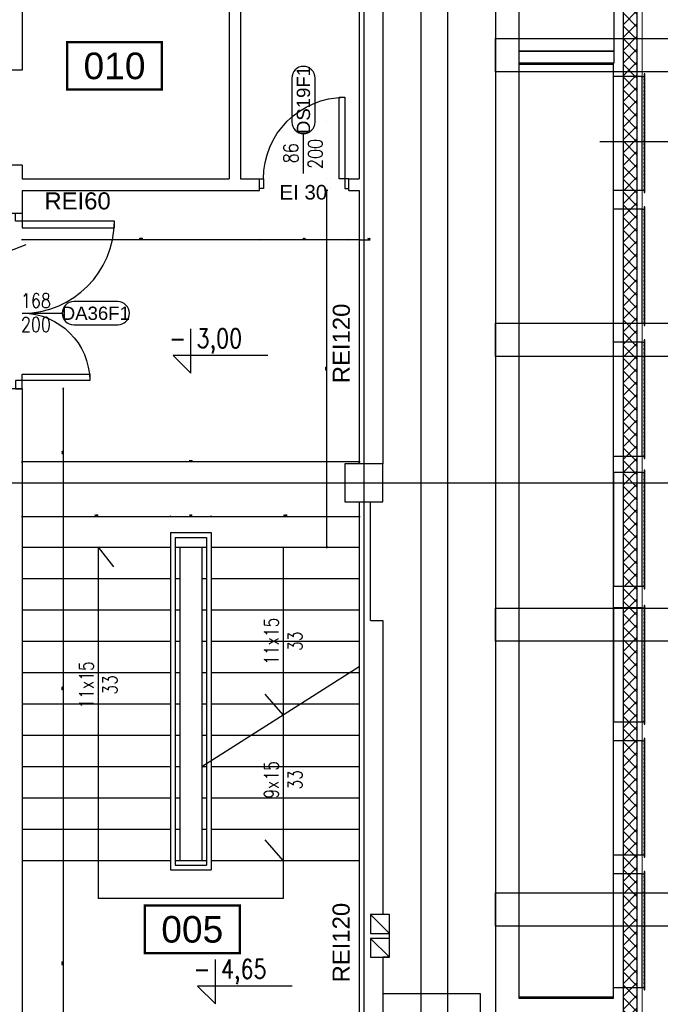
# Model space of a CAD drawing. Header units: centimetres. Extents: x -149939 to 48626, y -46000 to 152985.
# Tile 8 of 256: x -62768 to -56018, y 5505 to 15878. Entities that reach past the tile are written whole.
import ezdxf
from ezdxf.enums import TextEntityAlignment as Align

# ---------------------------------------------------------------- set-up
doc = ezdxf.new("R2010")
doc.units = ezdxf.units.CM
doc.header["$LTSCALE"] = 50
doc.header["$PDMODE"] = 35
doc.header["$PDSIZE"] = 0.1
for name, pattern in [('CADVENT_HIDDEN', [0.8, 0.25, -0.55]), ('Kondygnacja  -0_5$0$DOT2', [3.175, 0, -3.175]), ('Kondygnacja  -0_5$0$HIDDEN', [9.525, 6.35, -3.175]), ('Kondygnacja  -0_5$0$HIDDEN2', [4.7625, 3.175, -1.5875]), ('Osie rzutów$0$DASHDOT2', [12.7, 6.35, -3.175, 0, -3.175])]:
    doc.linetypes.add(name, pattern=pattern)
doc.layers.get('0').update_dxf_attribs({"color": 8})
doc.layers.get('DEFPOINTS').update_dxf_attribs({"color": 8})
for name, color, linetype in [('bgde-wywiewEXP', 5, 'Continuous'), ('bgde-wywiewHIDDEN', 7, 'Continuous'), ('Kondygnacja  -0_5$0$ARCH_GK', 8, 'Continuous'), ('Kondygnacja  -0_5$0$ARCH_INFO_ETYK_DRZWI', 8, 'Continuous'), ('Kondygnacja  -0_5$0$ARCH_INFO_KOTY_WYSOKOŚCIOWE_IST', 8, 'Continuous'), ('Kondygnacja  -0_5$0$ARCH_INFO_ODPORNOŚĆ OGNIOWA', 8, 'Continuous'), ('Kondygnacja  -0_5$0$ARCH_INFO_OPISY', 8, 'Continuous'), ('Kondygnacja  -0_5$0$ARCH_INFO_OPISY_PRZEGRODY', 8, 'Continuous'), ('Kondygnacja  -0_5$0$ARCH_INFO_SCHODY_IST', 8, 'Continuous'), ('Kondygnacja  -0_5$0$ARCH_KONSTR_POWYŻEJ RZUTU', 8, 'Kondygnacja  -0_5$0$HIDDEN'), ('Kondygnacja  -0_5$0$ARCH_KONSTR_POWYŻEJ RZUTU_IST', 8, 'Kondygnacja  -0_5$0$HIDDEN2'), ('Kondygnacja  -0_5$0$ARCH_MUROWANE_IST', 8, 'Continuous'), ('Kondygnacja  -0_5$0$ARCH_OKŁADZINA', 8, 'Continuous'), ('Kondygnacja  -0_5$0$ARCH_OTWORY_WENTYLACJA_IST', 8, 'Continuous'), ('Kondygnacja  -0_5$0$ARCH_SCHODY_IST', 8, 'Continuous'), ('Kondygnacja  -0_5$0$ARCH_WYBURZENIA', 8, 'Kondygnacja  -0_5$0$DOT2'), ('Kondygnacja  -0_5$0$ARCH_ŚLUSARKA_DRZWI', 8, 'Continuous'), ('Kondygnacja  -0_5$0$ARCH_ŻELBET_IST', 8, 'Continuous'), ('Osie rzutów$0$ARCH_INFO_OSIE_IST', 8, 'Osie rzutów$0$DASHDOT2'), ('Osie rzutów$0$ARCH_INFO_OSIE_OPISY_IST', 8, 'Continuous'), ('Pomieszczenia -05$0$ARCH_INFO_AREA_ETYKIETY_200', 8, 'Continuous')]:
    doc.layers.add(name, color=color, linetype=linetype)
doc.layers.add('Kondygnacja  -0_5$0$ARCH_INFO_WYMIARY', color=8, linetype='Continuous', lineweight=9)
doc.layers.add('Kondygnacja  -0_5$0$ARCH_WIDOK', color=8, linetype='Continuous', lineweight=13)
doc.styles.add('Kondygnacja  -0_5$0$Arial', font='ARIAL.TTF')
doc.styles.add('Kondygnacja  -0_5$0$Romans', font='Romans.shx', dxfattribs={"width": 0.7})
doc.styles.add('Kondygnacja  -0_5$0$ROMANS-50-CM', font='romans.shx', dxfattribs={"width": 0.8, "height": 10})
doc.styles.add('Kondygnacja  -0_5$0$Standard', font='txt')
doc.styles.add('Pomieszczenia -05$0$Arial', font='ARIAL.TTF')
doc.dimstyles.new('Kondygnacja  -0_5$0$ISO-25', dxfattribs={"dimtxt": 2.5, "dimasz": 2.5, "dimexe": 1.25, "dimexo": 0.625, "dimtad": 1, "dimtxsty": 'Kondygnacja  -0_5$0$Standard', "dimcen": 2.5, "dimadec": 0, "dimazin": 0, "dimtfac": 1, "dimtmove": 0, "dimatfit": 3, "dimfxl": 1, "dimarcsym": 0})
doc.dimstyles.new('Kondygnacja  -0_5$0$Wymiary 1-100', dxfattribs={"dimtxt": 12, "dimasz": 10, "dimexe": 5, "dimexo": 0, "dimgap": 4, "dimtad": 1, "dimrnd": 0.5, "dimzin": 12, "dimdsep": 46, "dimtxsty": 'Kondygnacja  -0_5$0$Romans', "dimblk": 'Kondygnacja  -0_5$0$_Oblique', "dimcen": 10, "dimdle": 10, "dimclrt": 55, "dimazin": 0, "dimtfac": 1, "dimtmove": 1, "dimatfit": 3, "dimfxl": 8, "dimfxlon": 1, "dimtolj": 1, "dimtzin": 0, "dimarcsym": 0})

# ---------------------------------------------------------------- blocks, each defined once
blk = doc.blocks.new('Osie rzutów')
at = {"layer": 'Osie rzutów$0$ARCH_INFO_OSIE_IST', "ltscale": 10}
for p, q in [((6200, 12510), (6200, 4800)), ((6200, 12510), (6200, 4571.18)), ((6260, 12510), (6260, 4623.26)), ((4436.04, 5600), (15156.54, 5600))]:
    blk.add_line(p, q, dxfattribs=at)
blk = doc.blocks.new('Kondygnacja  -0_5$0$T-drzwi_prawe-200')
at = {"layer": 'Kondygnacja  -0_5$0$ARCH_INFO_ETYK_DRZWI'}
blk.add_line((0, 0), (60, 0), dxfattribs=at)
blk.add_lwpolyline([(143.7, 17.5), (77.5, 17.5, 1), (77.5, -17.5), (143.7, -17.5, 1)], format="xyb", close=True, dxfattribs=at)
at = {"layer": 'Kondygnacja  -0_5$0$ARCH_INFO_ETYK_DRZWI', "color": 1, "style": 'Kondygnacja  -0_5$0$Arial'}
blk.add_attdef('ADS_DRZWI:ODPORNOŚĆ_OGNIOWA', text='', height=20, rotation=90, dxfattribs=at).set_placement((-25.5, 0.1), align=Align.BOTTOM_CENTER)
at = {"layer": 'Kondygnacja  -0_5$0$ARCH_INFO_ETYK_DRZWI', "style": 'Kondygnacja  -0_5$0$Romans', "width": 0.8}
for tag, p in [('ADS_DRZWI:SZEROKOŚĆ', (20.5, 8)), ('ADS_DRZWI:WYSOKOŚĆ', (20.5, -28))]:
    blk.add_attdef(tag, text='', height=22, dxfattribs=at).set_placement(p, align=Align.CENTER)
at = {"layer": 'Kondygnacja  -0_5$0$ARCH_INFO_ETYK_DRZWI', "style": 'Kondygnacja  -0_5$0$Arial'}
blk.add_attdef('ADS_DRZWI:SYMBOL', text='', height=20, dxfattribs=at).set_placement((110.7, 0), align=Align.MIDDLE)
blk = doc.blocks.new('Kondygnacja  -0_5$0$T-drzwi_góra-200')
at = {"layer": 'Kondygnacja  -0_5$0$ARCH_INFO_ETYK_DRZWI'}
blk.add_line((0, 0), (0, 60), dxfattribs=at)
blk.add_lwpolyline([(-17.5, 143.7), (-17.5, 77.5, 1), (17.5, 77.5), (17.5, 143.7, 1)], format="xyb", close=True, dxfattribs=at)
at = {"layer": 'Kondygnacja  -0_5$0$ARCH_INFO_ETYK_DRZWI', "style": 'Kondygnacja  -0_5$0$Arial'}
blk.add_attdef('ADS_DRZWI:SYMBOL', text='', height=20, rotation=90, dxfattribs=at).set_placement((0, 110.6), align=Align.MIDDLE)
at = {"layer": 'Kondygnacja  -0_5$0$ARCH_INFO_ETYK_DRZWI', "style": 'Kondygnacja  -0_5$0$Romans', "width": 0.8}
for tag, p in [('ADS_DRZWI:SZEROKOŚĆ', (-8, 30.5)), ('ADS_DRZWI:WYSOKOŚĆ', (29, 29.5))]:
    blk.add_attdef(tag, text='', height=22, rotation=90, dxfattribs=at).set_placement(p, align=Align.CENTER)
at = {"layer": 'Kondygnacja  -0_5$0$ARCH_INFO_ETYK_DRZWI', "color": 1, "style": 'Kondygnacja  -0_5$0$Arial'}
blk.add_attdef('ADS_DRZWI:ODPORNOŚĆ_OGNIOWA', text='', height=22, dxfattribs=at).set_placement((-0.1, -45.8), align=Align.BOTTOM_CENTER)
blk = doc.blocks.new('Kondygnacja  -0_5$0$_Dot')
at = {"color": 0, "linetype": 'ByBlock', "lineweight": -2}
blk.add_line((-0.5, 0), (-1, 0), dxfattribs=at)
at = {"color": 0, "linetype": 'ByBlock', "const_width": 0.5}
blk.add_lwpolyline([(-0.25, 0, 1), (0.25, 0, 1)], format="xyb", close=True, dxfattribs=at)
blk = doc.blocks.new('Kondygnacja  -0_5$0$_Oblique')
at = {"color": 0, "linetype": 'ByBlock', "lineweight": -2}
blk.add_line((-0.5, -0.5), (0.5, 0.5), dxfattribs=at)
blk = doc.blocks.new('*D140')
at = {"layer": 'DEFPOINTS', "color": 0}
for p in [(-61180, 10645), (-62740, 10320), (-61180, 10320)]:
    blk.add_point(p, dxfattribs=at)
at = {"layer": 'Kondygnacja  -0_5$0$ARCH_INFO_WYMIARY', "color": 0, "lineweight": -2}
for p, q in [((-62750, 10645), (-61170, 10645)), ((-62740, 10637), (-62740, 10650)), ((-61180, 10637), (-61180, 10650))]:
    blk.add_line(p, q, dxfattribs=at)
at = {"layer": 'Kondygnacja  -0_5$0$ARCH_INFO_WYMIARY', "color": 0, "linetype": 'ByBlock', "lineweight": -2, "xscale": 10, "yscale": 10, "zscale": 10, "rotation": 180}
blk.add_blockref('Kondygnacja  -0_5$0$_Oblique', (-62740, 10645), dxfattribs=at)
at = {"layer": 'Kondygnacja  -0_5$0$ARCH_INFO_WYMIARY', "color": 0, "linetype": 'ByBlock', "lineweight": -2, "xscale": 10, "yscale": 10, "zscale": 10}
blk.add_blockref('Kondygnacja  -0_5$0$_Oblique', (-61180, 10645), dxfattribs=at)
at = {"layer": 'Kondygnacja  -0_5$0$ARCH_INFO_WYMIARY', "color": 55, "insert": (-61960, 10655), "char_height": 12, "attachment_point": 5, "style": 'Kondygnacja  -0_5$0$Romans'}
blk.add_mtext('\\A1;1560', dxfattribs=at)
blk = doc.blocks.new('*D141')
at = {"layer": 'DEFPOINTS', "color": 0}
for p in [(-60750, 10645), (-60750, 10474), (-61180, 10320)]:
    blk.add_point(p, dxfattribs=at)
at = {"layer": 'Kondygnacja  -0_5$0$ARCH_INFO_WYMIARY', "color": 0, "lineweight": -2}
for p, q in [((-61190, 10645), (-60740, 10645)), ((-61180, 10637), (-61180, 10650)), ((-60750, 10637), (-60750, 10650))]:
    blk.add_line(p, q, dxfattribs=at)
at = {"layer": 'Kondygnacja  -0_5$0$ARCH_INFO_WYMIARY', "color": 0, "linetype": 'ByBlock', "lineweight": -2, "xscale": 10, "yscale": 10, "zscale": 10, "rotation": 180}
blk.add_blockref('Kondygnacja  -0_5$0$_Oblique', (-61180, 10645), dxfattribs=at)
at = {"layer": 'Kondygnacja  -0_5$0$ARCH_INFO_WYMIARY', "color": 0, "linetype": 'ByBlock', "lineweight": -2, "xscale": 10, "yscale": 10, "zscale": 10}
blk.add_blockref('Kondygnacja  -0_5$0$_Oblique', (-60750, 10645), dxfattribs=at)
at = {"layer": 'Kondygnacja  -0_5$0$ARCH_INFO_WYMIARY', "color": 55, "insert": (-60965, 10655), "char_height": 12, "attachment_point": 5, "style": 'Kondygnacja  -0_5$0$Romans'}
blk.add_mtext('\\A1;430', dxfattribs=at)
blk = doc.blocks.new('*D142')
at = {"layer": 'DEFPOINTS', "color": 0}
for p in [(-59190, 10645), (-60750, 10474), (-59190, 10385)]:
    blk.add_point(p, dxfattribs=at)
at = {"layer": 'Kondygnacja  -0_5$0$ARCH_INFO_WYMIARY', "color": 0, "lineweight": -2}
for p, q in [((-60760, 10645), (-59180, 10645)), ((-60750, 10637), (-60750, 10650)), ((-59190, 10637), (-59190, 10650))]:
    blk.add_line(p, q, dxfattribs=at)
at = {"layer": 'Kondygnacja  -0_5$0$ARCH_INFO_WYMIARY', "color": 0, "linetype": 'ByBlock', "lineweight": -2, "xscale": 10, "yscale": 10, "zscale": 10, "rotation": 180}
blk.add_blockref('Kondygnacja  -0_5$0$_Oblique', (-60750, 10645), dxfattribs=at)
at = {"layer": 'Kondygnacja  -0_5$0$ARCH_INFO_WYMIARY', "color": 0, "linetype": 'ByBlock', "lineweight": -2, "xscale": 10, "yscale": 10, "zscale": 10}
blk.add_blockref('Kondygnacja  -0_5$0$_Oblique', (-59190, 10645), dxfattribs=at)
at = {"layer": 'Kondygnacja  -0_5$0$ARCH_INFO_WYMIARY', "color": 55, "insert": (-59970, 10655), "char_height": 12, "attachment_point": 5, "style": 'Kondygnacja  -0_5$0$Romans'}
blk.add_mtext('\\A1;1560', dxfattribs=at)
blk = doc.blocks.new('*D143')
at = {"layer": 'DEFPOINTS', "color": 0}
for p in [(-62740, 11219), (-62740, 11200), (-59190, 11200)]:
    blk.add_point(p, dxfattribs=at)
at = {"layer": 'Kondygnacja  -0_5$0$ARCH_INFO_WYMIARY', "color": 0, "lineweight": -2}
for p, q in [((-59180, 11219), (-62750, 11219)), ((-62740, 11211), (-62740, 11224)), ((-59190, 11211), (-59190, 11224))]:
    blk.add_line(p, q, dxfattribs=at)
at = {"layer": 'Kondygnacja  -0_5$0$ARCH_INFO_WYMIARY', "color": 0, "linetype": 'ByBlock', "lineweight": -2, "xscale": 10, "yscale": 10, "zscale": 10, "rotation": 180}
blk.add_blockref('Kondygnacja  -0_5$0$_Oblique', (-62740, 11219), dxfattribs=at)
at = {"layer": 'Kondygnacja  -0_5$0$ARCH_INFO_WYMIARY', "color": 0, "linetype": 'ByBlock', "lineweight": -2, "xscale": 10, "yscale": 10, "zscale": 10}
blk.add_blockref('Kondygnacja  -0_5$0$_Oblique', (-59190, 11219), dxfattribs=at)
at = {"layer": 'Kondygnacja  -0_5$0$ARCH_INFO_WYMIARY', "color": 55, "insert": (-60965, 11229), "char_height": 12, "attachment_point": 5, "style": 'Kondygnacja  -0_5$0$Romans'}
blk.add_mtext('\\A1;3550', dxfattribs=at)
blk = doc.blocks.new('*D144')
at = {"layer": 'DEFPOINTS', "color": 0}
for p in [(-62740, 11990), (-62307, 11990), (-62690, 10645)]:
    blk.add_point(p, dxfattribs=at)
at = {"layer": 'Kondygnacja  -0_5$0$ARCH_INFO_WYMIARY', "color": 0, "lineweight": -2}
for p, q in [((-62315, 11990), (-62302, 11990)), ((-62307, 10635), (-62307, 12000)), ((-62315, 10645), (-62302, 10645))]:
    blk.add_line(p, q, dxfattribs=at)
at = {"layer": 'Kondygnacja  -0_5$0$ARCH_INFO_WYMIARY', "color": 0, "linetype": 'ByBlock', "lineweight": -2, "xscale": 10, "yscale": 10, "zscale": 10}
for p, rotation in [((-62307, 11990), 90), ((-62307, 10645), 270)]:
    blk.add_blockref('Kondygnacja  -0_5$0$_Oblique', p, dxfattribs=dict(at, rotation=rotation))
at = {"layer": 'Kondygnacja  -0_5$0$ARCH_INFO_WYMIARY', "color": 55, "insert": (-62317, 11317), "char_height": 12, "attachment_point": 5, "rotation": 90, "style": 'Kondygnacja  -0_5$0$Romans'}
blk.add_mtext('\\A1;1345', dxfattribs=at)
blk = doc.blocks.new('*D145')
at = {"layer": 'DEFPOINTS', "color": 0}
for p in [(-59530, 14080), (-59190, 14080), (-59190, 10320)]:
    blk.add_point(p, dxfattribs=at)
at = {"layer": 'Kondygnacja  -0_5$0$ARCH_INFO_WYMIARY', "color": 0, "lineweight": -2}
for p, q in [((-59522, 14080), (-59535, 14080)), ((-59530, 10310), (-59530, 14090)), ((-59522, 10320), (-59535, 10320))]:
    blk.add_line(p, q, dxfattribs=at)
at = {"layer": 'Kondygnacja  -0_5$0$ARCH_INFO_WYMIARY', "color": 0, "linetype": 'ByBlock', "lineweight": -2, "xscale": 10, "yscale": 10, "zscale": 10}
for p, rotation in [((-59530, 14080), 90), ((-59530, 10320), 270)]:
    blk.add_blockref('Kondygnacja  -0_5$0$_Oblique', p, dxfattribs=dict(at, rotation=rotation))
at = {"layer": 'Kondygnacja  -0_5$0$ARCH_INFO_WYMIARY', "color": 55, "insert": (-59540, 12200), "char_height": 12, "attachment_point": 5, "rotation": 90, "style": 'Kondygnacja  -0_5$0$Romans'}
blk.add_mtext('\\A1;3760', dxfattribs=at)
blk = doc.blocks.new('*D89')
at = {"layer": 'DEFPOINTS', "color": 0}
for p in [(-62709, 7020), (-62307, 7020), (-62709, 4850)]:
    blk.add_point(p, dxfattribs=at)
at = {"layer": 'Kondygnacja  -0_5$0$ARCH_INFO_WYMIARY', "color": 0, "lineweight": -2}
for p, q in [((-62315, 7020), (-62302, 7020)), ((-62307, 4840), (-62307, 7030)), ((-62315, 4850), (-62302, 4850))]:
    blk.add_line(p, q, dxfattribs=at)
at = {"layer": 'Kondygnacja  -0_5$0$ARCH_INFO_WYMIARY', "color": 0, "linetype": 'ByBlock', "lineweight": -2, "xscale": 10, "yscale": 10, "zscale": 10}
for p, rotation in [((-62307, 7020), 90), ((-62307, 4850), 270)]:
    blk.add_blockref('Kondygnacja  -0_5$0$_Oblique', p, dxfattribs=dict(at, rotation=rotation))
at = {"layer": 'Kondygnacja  -0_5$0$ARCH_INFO_WYMIARY', "color": 55, "insert": (-62317, 5935), "char_height": 12, "attachment_point": 5, "rotation": 90, "style": 'Kondygnacja  -0_5$0$Romans'}
blk.add_mtext('\\A1;2170', dxfattribs=at)
blk = doc.blocks.new('*D90')
at = {"layer": 'DEFPOINTS', "color": 0}
for p in [(-62690, 10645), (-62307, 10645), (-62690, 7020)]:
    blk.add_point(p, dxfattribs=at)
at = {"layer": 'Kondygnacja  -0_5$0$ARCH_INFO_WYMIARY', "color": 0, "lineweight": -2}
for p, q in [((-62315, 10645), (-62302, 10645)), ((-62307, 7010), (-62307, 10655)), ((-62315, 7020), (-62302, 7020))]:
    blk.add_line(p, q, dxfattribs=at)
at = {"layer": 'Kondygnacja  -0_5$0$ARCH_INFO_WYMIARY', "color": 0, "linetype": 'ByBlock', "lineweight": -2, "xscale": 10, "yscale": 10, "zscale": 10}
for p, rotation in [((-62307, 10645), 90), ((-62307, 7020), 270)]:
    blk.add_blockref('Kondygnacja  -0_5$0$_Oblique', p, dxfattribs=dict(at, rotation=rotation))
at = {"layer": 'Kondygnacja  -0_5$0$ARCH_INFO_WYMIARY', "color": 55, "insert": (-62317, 8832), "char_height": 12, "attachment_point": 5, "rotation": 90, "style": 'Kondygnacja  -0_5$0$Romans'}
blk.add_mtext('\\A1;3625', dxfattribs=at)
blk = doc.blocks.new('*D107')
at = {"layer": 'DEFPOINTS', "color": 0}
for p in [(-59300, 14080), (-59190, 13833), (-59300, 13559)]:
    blk.add_point(p, dxfattribs=at)
at = {"layer": 'Kondygnacja  -0_5$0$ARCH_INFO_WYMIARY', "color": 0, "lineweight": -2}
for p, q in [((-59180, 13559), (-59310, 13559)), ((-59300, 13567), (-59300, 13554)), ((-59190, 13567), (-59190, 13554)), ((-59190, 13559), (-59074, 13559))]:
    blk.add_line(p, q, dxfattribs=at)
at = {"layer": 'Kondygnacja  -0_5$0$ARCH_INFO_WYMIARY', "color": 0, "linetype": 'ByBlock', "lineweight": -2, "xscale": 10, "yscale": 10, "zscale": 10, "rotation": 180}
blk.add_blockref('Kondygnacja  -0_5$0$_Oblique', (-59300, 13559), dxfattribs=at)
at = {"layer": 'Kondygnacja  -0_5$0$ARCH_INFO_WYMIARY', "color": 0, "linetype": 'ByBlock', "lineweight": -2, "xscale": 10, "yscale": 10, "zscale": 10}
blk.add_blockref('Kondygnacja  -0_5$0$_Oblique', (-59190, 13559), dxfattribs=at)
at = {"layer": 'Kondygnacja  -0_5$0$ARCH_INFO_WYMIARY', "color": 55, "insert": (-59088, 13569), "char_height": 12, "attachment_point": 5, "style": 'Kondygnacja  -0_5$0$Romans'}
blk.add_mtext('\\A1;110', dxfattribs=at)
blk = doc.blocks.new('*D108')
at = {"layer": 'DEFPOINTS', "color": 0}
for p in [(-60240, 14080), (-59300, 14080), (-60240, 13559)]:
    blk.add_point(p, dxfattribs=at)
at = {"layer": 'Kondygnacja  -0_5$0$ARCH_INFO_WYMIARY', "color": 0, "lineweight": -2}
for p, q in [((-59290, 13559), (-60250, 13559)), ((-60240, 13567), (-60240, 13554)), ((-59300, 13567), (-59300, 13554))]:
    blk.add_line(p, q, dxfattribs=at)
at = {"layer": 'Kondygnacja  -0_5$0$ARCH_INFO_WYMIARY', "color": 0, "linetype": 'ByBlock', "lineweight": -2, "xscale": 10, "yscale": 10, "zscale": 10, "rotation": 180}
blk.add_blockref('Kondygnacja  -0_5$0$_Oblique', (-60240, 13559), dxfattribs=at)
at = {"layer": 'Kondygnacja  -0_5$0$ARCH_INFO_WYMIARY', "color": 0, "linetype": 'ByBlock', "lineweight": -2, "xscale": 10, "yscale": 10, "zscale": 10}
blk.add_blockref('Kondygnacja  -0_5$0$_Oblique', (-59300, 13559), dxfattribs=at)
at = {"layer": 'Kondygnacja  -0_5$0$ARCH_INFO_WYMIARY', "color": 55, "insert": (-59770, 13569), "char_height": 12, "attachment_point": 5, "style": 'Kondygnacja  -0_5$0$Romans'}
blk.add_mtext('\\A1;940', dxfattribs=at)
blk = doc.blocks.new('*D109')
at = {"layer": 'DEFPOINTS', "color": 0}
for p in [(-60240, 14080), (-62740, 13833), (-62740, 13559)]:
    blk.add_point(p, dxfattribs=at)
at = {"layer": 'Kondygnacja  -0_5$0$ARCH_INFO_WYMIARY', "color": 0, "lineweight": -2}
for p, q in [((-60230, 13559), (-62750, 13559)), ((-62740, 13567), (-62740, 13554)), ((-60240, 13567), (-60240, 13554))]:
    blk.add_line(p, q, dxfattribs=at)
at = {"layer": 'Kondygnacja  -0_5$0$ARCH_INFO_WYMIARY', "color": 0, "linetype": 'ByBlock', "lineweight": -2, "xscale": 10, "yscale": 10, "zscale": 10, "rotation": 180}
blk.add_blockref('Kondygnacja  -0_5$0$_Oblique', (-62740, 13559), dxfattribs=at)
at = {"layer": 'Kondygnacja  -0_5$0$ARCH_INFO_WYMIARY', "color": 0, "linetype": 'ByBlock', "lineweight": -2, "xscale": 10, "yscale": 10, "zscale": 10}
blk.add_blockref('Kondygnacja  -0_5$0$_Oblique', (-60240, 13559), dxfattribs=at)
at = {"layer": 'Kondygnacja  -0_5$0$ARCH_INFO_WYMIARY', "color": 55, "insert": (-61490, 13569), "char_height": 12, "attachment_point": 5, "style": 'Kondygnacja  -0_5$0$Romans'}
blk.add_mtext('\\A1;2500', dxfattribs=at)
blk = doc.blocks.new('Kondygnacja  -0_5$0$konstrukcja istniejąca -0.5')
at = {"layer": 'Kondygnacja  -0_5$0$ARCH_KONSTR_POWYŻEJ RZUTU_IST', "ltscale": 10}
blk.add_line((6288.5, 4975), (6288.5, 12225), dxfattribs=at)
for points in [[(6338.5, 6175), (6338.5, 5025)], [(7382, 6032.9), (6338.5, 6032.9), (6338.5, 6067.9), (7382, 6067.9)], [(7382, 5732.9), (6338.5, 5732.9), (6338.5, 5767.9), (7382, 5767.9)], [(7382, 5432.9), (6338.5, 5432.9), (6338.5, 5467.9), (7382, 5467.9)], [(7382, 5132.9), (6338.5, 5132.9), (6338.5, 5167.9), (7382, 5167.9)]]:
    blk.add_lwpolyline(points, dxfattribs=at)
blk = doc.blocks.new('Pomieszczenia -05$0$etykieta_numer')
at = {"color": 0, "linetype": 'ByBlock', "const_width": 2.44}
blk.add_lwpolyline([(-50, -50), (-50, 0), (50, 0), (50, -50)], close=True, dxfattribs=at)
at = {"color": 0, "linetype": 'ByBlock', "style": 'Pomieszczenia -05$0$Arial'}
blk.add_attdef('AECAREA:NUMBER', text='', height=28, dxfattribs=at).set_placement((0, -25), align=Align.MIDDLE)

msp = doc.modelspace()

# ---------------------------------------------------------------- hatches: boundary and pattern name
at = {"layer": 'Kondygnacja  -0_5$0$ARCH_GK', "linetype": 'Continuous', "lineweight": -3}
h = msp.add_hatch(dxfattribs=at)
h.set_pattern_fill('ANSI37', color=256, scale=30, style=0)
h.set_pattern_definition([(45, (-121140, -45000), (-67.35192, 67.35192), []), (135, (-121140, -45000), (-67.35192, -67.35192), [])])
h.paths.add_polyline_path([(-56410, 4850), (-56260, 4850), (-56260, 53640), (-56376.667, 53640), (-56410, 53540)], flags=0)
h.paths.add_polyline_path([(-56410, 53740), (-56376.667, 53640), (-56260, 53640), (-56260, 56010), (-56410, 56160)], flags=0)

# ---------------------------------------------------------------- linework, layer by layer
at = {"layer": 'bgde-wywiewEXP', "linetype": 'Continuous'}
for points in [[(-57709.14, 20071.583), (-57509.14, 19071.583), (-57509.14, 15420.754)], [(-57709.14, 20071.583), (-56509.14, 20071.583), (-56509.14, 19071.583), (-57509.14, 19071.583), (-56509.14, 19071.583), (-56509.14, 15545.754), (-57509.14, 15545.754), (-56509.14, 15545.754), (-56509.14, 15420.754), (-56509.347, 15420.754)], [(-56509.347, 14080.754), (-56210.362, 14080.754), (-56210.362, 15280.754), (-56509.347, 15280.754)], [(-56210.362, 14080.754), (-56210.362, 15280.754), (-56186.362, 15280.754)], [(-56210.362, 14080.754), (-56186.362, 14080.754)], [(-56509.347, 12680.754), (-56210.362, 12680.754), (-56210.362, 13880.754), (-56509.347, 13880.754)], [(-56210.362, 12680.754), (-56210.362, 13880.754), (-56186.362, 13880.754)], [(-56210.362, 12680.754), (-56186.362, 12680.754)], [(-56509.347, 11280.754), (-56210.362, 11280.754), (-56210.362, 12480.754), (-56509.347, 12480.754)], [(-56210.362, 11280.754), (-56210.362, 12480.754), (-56186.362, 12480.754)], [(-56210.362, 11280.754), (-56186.362, 11280.754)], [(-56210.362, 9908.453), (-56210.362, 11108.453), (-56186.362, 11108.453)], [(-56210.362, 9908.453), (-56186.362, 9908.453)], [(-56210.362, 8480.754), (-56210.362, 9680.754), (-56186.362, 9680.754)], [(-56210.362, 8480.754), (-56186.362, 8480.754)], [(-56509.347, 7080.754), (-56210.362, 7080.754), (-56210.362, 8280.754), (-56509.347, 8280.754)], [(-56210.362, 7080.754), (-56210.362, 8280.754), (-56186.362, 8280.754)], [(-56210.362, 7080.754), (-56186.362, 7080.754)], [(-56509.347, 5680.754), (-56210.362, 5680.754), (-56210.362, 6880.754), (-56509.347, 6880.754)], [(-56210.362, 5680.754), (-56210.362, 6880.754), (-56186.362, 6880.754)], [(-56210.362, 5680.754), (-56186.362, 5680.754)]]:
    msp.add_lwpolyline(points, dxfattribs=at)
for points in [[(-57509.347, 15410.754), (-56509.347, 15410.754), (-56509.347, 15420.754), (-57509.347, 15420.754)], [(-57509.347, 5580.544), (-56509.347, 5580.544), (-56509.347, 15410.754), (-57509.347, 15410.754)], [(-56186.362, 14055.754), (-56180.362, 14055.754), (-56180.362, 15305.754), (-56186.362, 15305.754)], [(-56186.362, 12655.754), (-56180.362, 12655.754), (-56180.362, 13905.754), (-56186.362, 13905.754)], [(-56186.362, 11255.754), (-56180.362, 11255.754), (-56180.362, 12505.754), (-56186.362, 12505.754)], [(-56509.347, 9908.453), (-56210.362, 9908.453), (-56210.362, 11108.453), (-56509.347, 11108.453)], [(-56186.362, 9883.453), (-56180.362, 9883.453), (-56180.362, 11133.453), (-56186.362, 11133.453)], [(-56509.347, 8480.754), (-56210.362, 8480.754), (-56210.362, 9680.754), (-56509.347, 9680.754)], [(-56186.362, 8455.754), (-56180.362, 8455.754), (-56180.362, 9705.754), (-56186.362, 9705.754)], [(-56186.362, 7055.754), (-56180.362, 7055.754), (-56180.362, 8305.754), (-56186.362, 8305.754)], [(-56186.362, 5655.754), (-56180.362, 5655.754), (-56180.362, 6905.754), (-56186.362, 6905.754)], [(-57509.347, 5570.544), (-56509.347, 5570.544), (-56509.347, 5580.544), (-57509.347, 5580.544)]]:
    msp.add_lwpolyline(points, close=True, dxfattribs=at)
at = {"layer": 'bgde-wywiewHIDDEN', "linetype": 'CADVENT_HIDDEN'}
for points in [[(-57509.14, 15420.754), (-56509.347, 15420.754)], [(-56509.347, 14080.754), (-56509.347, 15280.754)], [(-56210.362, 14080.754), (-56210.362, 15280.754), (-56186.362, 15280.754), (-56186.362, 14080.754), (-56186.362, 15280.754)], [(-56210.362, 14080.754), (-56186.362, 14080.754)], [(-56509.347, 12680.754), (-56509.347, 13880.754)], [(-56210.362, 12680.754), (-56210.362, 13880.754), (-56186.362, 13880.754), (-56186.362, 12680.754), (-56186.362, 13880.754)], [(-56210.362, 12680.754), (-56186.362, 12680.754)], [(-56509.347, 11280.754), (-56509.347, 12480.754)], [(-56210.362, 11280.754), (-56210.362, 12480.754), (-56186.362, 12480.754), (-56186.362, 11280.754), (-56186.362, 12480.754)], [(-56210.362, 11280.754), (-56186.362, 11280.754)], [(-56210.362, 9908.453), (-56210.362, 11108.453), (-56186.362, 11108.453), (-56186.362, 9908.453), (-56186.362, 11108.453)], [(-56210.362, 9908.453), (-56186.362, 9908.453)], [(-56210.362, 8480.754), (-56210.362, 9680.754), (-56186.362, 9680.754), (-56186.362, 8480.754), (-56186.362, 9680.754)], [(-56210.362, 8480.754), (-56186.362, 8480.754)], [(-56509.347, 7080.754), (-56509.347, 8280.754)], [(-56210.362, 7080.754), (-56210.362, 8280.754), (-56186.362, 8280.754), (-56186.362, 7080.754), (-56186.362, 8280.754)], [(-56210.362, 7080.754), (-56186.362, 7080.754)], [(-56509.347, 5680.754), (-56509.347, 6880.754)], [(-56210.362, 5680.754), (-56210.362, 6880.754), (-56186.362, 6880.754), (-56186.362, 5680.754), (-56186.362, 6880.754)], [(-56210.362, 5680.754), (-56186.362, 5680.754)]]:
    msp.add_lwpolyline(points, dxfattribs=at)
for points in [[(-56186.362, 14055.754), (-56180.362, 14055.754), (-56180.362, 15305.754), (-56186.362, 15305.754)], [(-56186.362, 15305.754), (-56186.362, 15305.754)], [(-56210.362, 14080.754), (-56210.362, 14080.754)], [(-56186.362, 14055.754), (-56186.362, 14055.754)], [(-56186.362, 14055.754), (-56186.362, 14055.754)], [(-56186.362, 12655.754), (-56180.362, 12655.754), (-56180.362, 13905.754), (-56186.362, 13905.754)], [(-56186.362, 13905.754), (-56186.362, 13905.754)], [(-56210.362, 12680.754), (-56210.362, 12680.754)], [(-56186.362, 12655.754), (-56186.362, 12655.754)], [(-56186.362, 12655.754), (-56186.362, 12655.754)], [(-56186.362, 11255.754), (-56180.362, 11255.754), (-56180.362, 12505.754), (-56186.362, 12505.754)], [(-56186.362, 12505.754), (-56186.362, 12505.754)], [(-56210.362, 11280.754), (-56210.362, 11280.754)], [(-56186.362, 11255.754), (-56186.362, 11255.754)], [(-56186.362, 11255.754), (-56186.362, 11255.754)], [(-56186.362, 9883.453), (-56180.362, 9883.453), (-56180.362, 11133.453), (-56186.362, 11133.453)], [(-56186.362, 11133.453), (-56186.362, 11133.453)], [(-56210.362, 9908.453), (-56210.362, 9908.453)], [(-56186.362, 9883.453), (-56186.362, 9883.453)], [(-56186.362, 9883.453), (-56186.362, 9883.453)], [(-56186.362, 8455.754), (-56180.362, 8455.754), (-56180.362, 9705.754), (-56186.362, 9705.754)], [(-56186.362, 9705.754), (-56186.362, 9705.754)], [(-56210.362, 8480.754), (-56210.362, 8480.754)], [(-56186.362, 8455.754), (-56186.362, 8455.754)], [(-56186.362, 8455.754), (-56186.362, 8455.754)], [(-56186.362, 7055.754), (-56180.362, 7055.754), (-56180.362, 8305.754), (-56186.362, 8305.754)], [(-56186.362, 8305.754), (-56186.362, 8305.754)], [(-56210.362, 7080.754), (-56210.362, 7080.754)], [(-56186.362, 7055.754), (-56186.362, 7055.754)], [(-56186.362, 7055.754), (-56186.362, 7055.754)], [(-56186.362, 5655.754), (-56180.362, 5655.754), (-56180.362, 6905.754), (-56186.362, 6905.754)], [(-56186.362, 6905.754), (-56186.362, 6905.754)], [(-56210.362, 5680.754), (-56210.362, 5680.754)], [(-56186.362, 5655.754), (-56186.362, 5655.754)], [(-56186.362, 5655.754), (-56186.362, 5655.754)]]:
    msp.add_lwpolyline(points, close=True, dxfattribs=at)
at = {"layer": 'Kondygnacja  -0_5$0$ARCH_GK', "linetype": 'Continuous', "lineweight": -3}
for p, q in [((-56260, 4850), (-56260, 56010)), ((-56410, 53540), (-56410, 4850))]:
    msp.add_line(p, q, dxfattribs=at)
at = {"layer": 'Kondygnacja  -0_5$0$ARCH_INFO_KOTY_WYSOKOŚCIOWE_IST'}
for points in [[(-60153.279, 12341.241), (-61150.463, 12341.241), (-60962.963, 12153.741), (-60962.963, 12622.175)], [(-59895.959, 5697.471), (-60893.143, 5697.471), (-60705.643, 5509.971), (-60705.643, 5978.405)]]:
    msp.add_lwpolyline(points, dxfattribs=at)
at = {"layer": 'Kondygnacja  -0_5$0$ARCH_INFO_OPISY_PRZEGRODY'}
msp.add_lwpolyline([(-55910.954, 14591.778), (-56656.32, 14591.778)], dxfattribs=at)
at = {"layer": 'Kondygnacja  -0_5$0$ARCH_INFO_SCHODY_IST'}
for p, q in [((-61940, 10320), (-61940, 6620)), ((-61940, 10320), (-61780.549, 10115.253)), ((-59990, 10320), (-59990, 7020)), ((-59990, 8553.209), (-60182.268, 8770.899)), ((-59990, 7020), (-60182.268, 7237.69)), ((-59990, 7020), (-59990, 6620)), ((-59990, 6620), (-61940, 6620))]:
    msp.add_line(p, q, dxfattribs=at)
at = {"layer": 'Kondygnacja  -0_5$0$ARCH_MUROWANE_IST', "ltscale": 4}
for p, q in [((-60560, 16950), (-60560, 14200)), ((-60440, 16950), (-60440, 14200)), ((-59190, 16800), (-59190, 14200)), ((-58940, 16800), (-58940, 11200)), ((-62740, 16100), (-62740, 15345)), ((-62740, 15345), (-63050, 15345)), ((-62740, 14345), (-63050, 14345)), ((-62740, 14345), (-62740, 14200)), ((-62740, 14200), (-60560, 14200)), ((-60440, 14200), (-60240, 14200)), ((-60240, 14080), (-60240, 14200)), ((-59300, 14080), (-59300, 14200)), ((-59300, 14200), (-59190, 14200)), ((-62740, 14080), (-62740, 13840)), ((-62740, 14080), (-60240, 14080)), ((-59300, 14080), (-59190, 14080)), ((-59190, 14080), (-59190, 11200)), ((-63050, 13840), (-62740, 13840)), ((-62740, 11990), (-63050, 11990)), ((-62740, 11990), (-62740, 4400)), ((-59190, 10800), (-59190, 5200)), ((-59070, 9550), (-59070, 10800)), ((-59070, 9550), (-58940, 9550)), ((-58940, 9550), (-58940, 6450)), ((-58940, 6000), (-58940, 4410))]:
    msp.add_line(p, q, dxfattribs=at)
at = {"layer": 'Kondygnacja  -0_5$0$ARCH_OKŁADZINA'}
msp.add_lwpolyline([(-58940, 5620), (-57915.391, 5620), (-57915.391, 4850)], dxfattribs=at)
at = {"layer": 'Kondygnacja  -0_5$0$ARCH_OTWORY_WENTYLACJA_IST'}
for p, q in [((-59070, 6450), (-58870, 6250)), ((-59070, 6200), (-58870, 6000))]:
    msp.add_line(p, q, dxfattribs=at)
for points in [[(-59070, 6250), (-58870, 6250), (-58870, 6450), (-59070, 6450)], [(-59070, 6000), (-58870, 6000), (-58870, 6200), (-59070, 6200)]]:
    msp.add_lwpolyline(points, close=True, dxfattribs=at)
at = {"layer": 'Kondygnacja  -0_5$0$ARCH_SCHODY_IST'}
for p, q in [((-62740, 10750), (-62740, 4800)), ((-61180, 10474.257), (-61180, 6920)), ((-61180, 10474.257), (-60750, 10474.257)), ((-61130, 10424.257), (-61130, 6970)), ((-61130, 10424.257), (-60800, 10424.257)), ((-60800, 10424.257), (-60800, 6970)), ((-60750, 10474.257), (-60750, 6920)), ((-62740, 10320), (-61180, 10320)), ((-61130, 10320), (-60800, 10320)), ((-61080, 10320), (-61080, 7020)), ((-60850, 10320), (-60850, 7020)), ((-60750, 10320), (-59190, 10320)), ((-62740, 9990), (-61180, 9990)), ((-61130, 9990), (-61080, 9990)), ((-60850, 9990), (-60800, 9990)), ((-60750, 9990), (-59190, 9990)), ((-62740, 9660), (-61180, 9660)), ((-61130, 9660), (-61080, 9660)), ((-60850, 9660), (-60800, 9660)), ((-60750, 9660), (-59190, 9660)), ((-62740, 9330), (-61180, 9330)), ((-61130, 9330), (-61080, 9330)), ((-60850, 9330), (-60800, 9330)), ((-60750, 9330), (-59190, 9330)), ((-60850, 8010), (-59190, 9064.465)), ((-62740, 9000), (-61180, 9000)), ((-61130, 9000), (-61080, 9000)), ((-60850, 9000), (-60800, 9000)), ((-60750, 9000), (-59190, 9000)), ((-62740, 8670), (-61180, 8670)), ((-61130, 8670), (-61080, 8670)), ((-60850, 8670), (-60800, 8670)), ((-60750, 8670), (-59190, 8670)), ((-62740, 8340), (-61180, 8340)), ((-61130, 8340), (-61080, 8340)), ((-60850, 8340), (-60800, 8340)), ((-60750, 8340), (-59190, 8340)), ((-62740, 8010), (-61180, 8010)), ((-61130, 8010), (-61080, 8010)), ((-60850, 8010), (-60800, 8010)), ((-60750, 8010), (-59190, 8010)), ((-62740, 7680), (-61180, 7680)), ((-61130, 7680), (-61080, 7680)), ((-60850, 7680), (-60800, 7680)), ((-60750, 7680), (-59190, 7680)), ((-62740, 7350), (-61180, 7350)), ((-61130, 7350), (-61080, 7350)), ((-60850, 7350), (-60800, 7350)), ((-60750, 7350), (-59190, 7350)), ((-62740, 7020), (-61180, 7020)), ((-61130, 7020), (-60800, 7020)), ((-61130, 6970), (-60800, 6970)), ((-60750, 7020), (-59190, 7020)), ((-61180, 6920), (-60750, 6920))]:
    msp.add_line(p, q, dxfattribs=at)
at = {"layer": 'Kondygnacja  -0_5$0$ARCH_WIDOK'}
msp.add_line((-56210, 55960), (-56210, 4850), dxfattribs=at)
at = {"layer": 'Kondygnacja  -0_5$0$ARCH_WYBURZENIA', "ltscale": 6}
msp.add_line((-59540, 14200), (-59540, 14800), dxfattribs=at)
for points in [[(-60140, 14100), (-60190, 14100), (-60190, 14200), (-60140, 14200)], [(-59490, 14100), (-59540, 14100), (-59540, 14200), (-59490, 14200)]]:
    msp.add_lwpolyline(points, close=True, dxfattribs=at)
msp.add_arc((-59540, 14200), 600, 90, 180, dxfattribs=at)
at = {"layer": 'Kondygnacja  -0_5$0$ARCH_ŚLUSARKA_DRZWI', "linetype": 'Continuous', "lineweight": -3}
for points in [[(-59340, 14200), (-59403, 14200), (-59403, 15060), (-59340, 15060)], [(-60200, 14099), (-60240, 14099), (-60240, 14200), (-60200, 14200)], [(-59340, 14099), (-59300, 14099), (-59300, 14200), (-59340, 14200)], [(-62810, 13755), (-62810, 13840), (-62740, 13840), (-62740, 13755)], [(-62740, 13755), (-62740, 13685), (-61770, 13685), (-61770, 13755)], [(-62740, 12075), (-62740, 12145), (-62030, 12145), (-62030, 12075)], [(-62810, 12075), (-62810, 11990), (-62740, 11990), (-62740, 12075)]]:
    msp.add_lwpolyline(points, close=True, dxfattribs=at)
at = {"layer": 'Kondygnacja  -0_5$0$ARCH_ŚLUSARKA_DRZWI', "linetype": 'Continuous', "lineweight": -3, "extrusion": (0, 0, -1)}
for centre, radius, start, end in [((59340, 14200), 860, 0, 90), ((62740, 12075), 710, 90, 180)]:
    msp.add_arc(centre, radius, start, end, dxfattribs=at)
at = {"layer": 'Kondygnacja  -0_5$0$ARCH_ŚLUSARKA_DRZWI', "linetype": 'Continuous', "lineweight": -3}
msp.add_arc((-62740, 13755), 970, 270, 0, dxfattribs=at)
at = {"layer": 'Kondygnacja  -0_5$0$ARCH_ŻELBET_IST', "ltscale": 4}
for p, q in [((-58870, 6450), (-58940, 6450)), ((-58870, 6450), (-58940, 6450)), ((-58870, 6000), (-58870, 6450)), ((-58870, 6000), (-58870, 6450)), ((-58870, 6000), (-58940, 6000)), ((-58870, 6000), (-58940, 6000))]:
    msp.add_line(p, q, dxfattribs=at)
msp.add_lwpolyline([(-59340, 10800), (-58940, 10800), (-58940, 11200), (-59340, 11200)], close=True, dxfattribs=at)
msp.add_lwpolyline([(-59340, 10800), (-58940, 10800), (-58940, 11200), (-59340, 11200)], close=True, dxfattribs=at)
msp.add_lwpolyline([(-59340, 10800), (-58940, 10800), (-58940, 11200), (-59340, 11200)], close=True, dxfattribs=at)

# ---------------------------------------------------------------- block references
at = {"layer": 'Kondygnacja  -0_5$0$ARCH_INFO_ETYK_DRZWI', "linetype": 'Continuous', "lineweight": -3, "xscale": 7, "yscale": 7, "zscale": 7}
for name, p, values in [('Kondygnacja  -0_5$0$T-drzwi_góra-200', (-59778.314, 14257.495), {'ADS_DRZWI:ODPORNOŚĆ_OGNIOWA': 'EI 30', 'ADS_DRZWI:SYMBOL': 'DS19F1', 'ADS_DRZWI:SZEROKOŚĆ': '86', 'ADS_DRZWI:WYSOKOŚĆ': '200'}), ('Kondygnacja  -0_5$0$T-drzwi_prawe-200', (-62740, 12785), {'ADS_DRZWI:ODPORNOŚĆ_OGNIOWA': 'EI30', 'ADS_DRZWI:SZEROKOŚĆ': '168', 'ADS_DRZWI:SYMBOL': 'DA36F1', 'ADS_DRZWI:WYSOKOŚĆ': '200'})]:
    msp.add_blockref(name, p, dxfattribs=at).add_auto_attribs(values)
at = {"layer": 'Kondygnacja  -0_5$0$ARCH_KONSTR_POWYŻEJ RZUTU', "xscale": 10, "yscale": 10, "zscale": 10}
msp.add_blockref('Kondygnacja  -0_5$0$konstrukcja istniejąca -0.5', (-121140, -45000), dxfattribs=at)
at = {"layer": 'Osie rzutów$0$ARCH_INFO_OSIE_OPISY_IST', "color": 30, "xscale": 10, "yscale": 10, "zscale": 10}
msp.add_blockref('Osie rzutów', (-121140, -45000), dxfattribs=at)
at = {"layer": 'Pomieszczenia -05$0$ARCH_INFO_AREA_ETYKIETY_200', "linetype": 'Continuous', "xscale": 10, "yscale": 10, "zscale": 10}
msp.add_blockref('Pomieszczenia -05$0$etykieta_numer', (-61768.236, 15641.311), dxfattribs=at).add_auto_attribs({'AECAREA:NUMBER': '010'})
at = {"layer": 'Pomieszczenia -05$0$ARCH_INFO_AREA_ETYKIETY_200', "linetype": 'Continuous', "lineweight": -3, "xscale": 10, "yscale": 10, "zscale": 10}
msp.add_blockref('Pomieszczenia -05$0$etykieta_numer', (-60949.15, 6545.155), dxfattribs=at).add_auto_attribs({'AECAREA:NUMBER': '005'})

# ---------------------------------------------------------------- texts
at = {"layer": 'Kondygnacja  -0_5$0$ARCH_INFO_KOTY_WYSOKOŚCIOWE_IST', "char_height": 200, "width": 976.18926, "attachment_point": 4, "line_spacing_factor": 0.9, "style": 'Kondygnacja  -0_5$0$ROMANS-50-CM'}
for s, insert in [('- 3,00', (-61192.173, 12490.87)), ('- 4,65', (-60934.853, 5847.1))]:
    msp.add_mtext(s, dxfattribs=dict(at, insert=insert))
at = {"layer": 'Kondygnacja  -0_5$0$ARCH_INFO_ODPORNOŚĆ OGNIOWA', "insert": (-62157.65, 14117.884), "char_height": 180, "width": 533.32525, "attachment_point": 5, "style": 'Kondygnacja  -0_5$0$Arial'}
msp.add_mtext('\\PREI60', dxfattribs=at)
at = {"layer": 'Kondygnacja  -0_5$0$ARCH_INFO_ODPORNOŚĆ OGNIOWA', "char_height": 180, "width": 533.32525, "attachment_point": 5, "rotation": 90, "style": 'Kondygnacja  -0_5$0$Arial'}
for insert in [(-59527.765, 12467.273), (-59529.681, 6154.683)]:
    msp.add_mtext('\\PREI120', dxfattribs=dict(at, insert=insert))
at = {"layer": 'Kondygnacja  -0_5$0$ARCH_INFO_SCHODY_IST', "char_height": 150, "width": 100, "attachment_point": 5, "rotation": 90, "style": 'Kondygnacja  -0_5$0$ROMANS-50-CM'}
for s, insert in [('11x15 33', (-59990, 9330)), ('11x15 33', (-61940, 8870)), ('9x15 33', (-59990, 7869.871))]:
    msp.add_mtext(s, dxfattribs=dict(at, insert=insert))

# ---------------------------------------------------------------- dimensions: what is measured, and where the dimension line sits
at = {"layer": 'Kondygnacja  -0_5$0$ARCH_INFO_WYMIARY'}
for base, p1, p2, picture, middle in [((-62740, 13559.357), (-60240, 14080), (-62740, 13832.746), '*D109', (-61490, 13569.357)), ((-60240, 13559.357), (-59300, 14080), (-60240, 14080), '*D108', (-59770, 13569.357)), ((-62740, 11218.843), (-59190, 11200), (-62740, 11200), '*D143', (-60965, 11228.843)), ((-61180, 10644.768), (-62740, 10320), (-61180, 10320), '*D140', (-61960, 10654.768)), ((-60750, 10644.768), (-61180, 10320), (-60750, 10474.257), '*D141', (-60965, 10654.768)), ((-59190, 10644.768), (-60750, 10474.257), (-59190, 10384.513), '*D142', (-59970, 10654.768))]:
    dim = msp.add_linear_dim(base=base, p1=p1, p2=p2, dimstyle='Kondygnacja  -0_5$0$Wymiary 1-100', dxfattribs=at)
    dim.commit()
    dim.dimension.update_dxf_attribs({"geometry": picture, "text_midpoint": middle})
for base, p1, p2, picture, middle in [((-59530.057, 14080), (-59190, 10320), (-59190, 14080), '*D145', (-59540.057, 12200)), ((-62307.03, 11990), (-62690, 10644.768), (-62740, 11990), '*D144', (-62317.03, 11317.384)), ((-62307.03, 10644.768), (-62690, 7020), (-62690, 10644.768), '*D90', (-62317.03, 8832.384)), ((-62307.03, 7020), (-62708.997, 4850), (-62708.997, 7020), '*D89', (-62317.03, 5935))]:
    dim = msp.add_linear_dim(base=base, p1=p1, p2=p2, angle=90, dimstyle='Kondygnacja  -0_5$0$Wymiary 1-100', dxfattribs=at)
    dim.commit()
    dim.dimension.update_dxf_attribs({"geometry": picture, "text_midpoint": middle})
dim = msp.add_linear_dim(base=(-59300, 13559.357), p1=(-59190, 13832.746), p2=(-59300, 14080), dimstyle='Kondygnacja  -0_5$0$Wymiary 1-100', dxfattribs=at)
dim.commit()
dim.dimension.update_dxf_attribs({"geometry": '*D107', "text_midpoint": (-59088.355, 13553.369), "dimtype": 160})

# ---------------------------------------------------------------- leaders
at = {"layer": 'Kondygnacja  -0_5$0$ARCH_INFO_OPISY'}
msp.add_leader([(-62703.726, 13504.302), (-66149.075, 12172.369), (-69211.342, 12172.369)], dimstyle='Kondygnacja  -0_5$0$ISO-25', override={"dimscale": 5, "dimasz": 2, "dimtad": 0, "dimldrblk": 'Kondygnacja  -0_5$0$_Dot'}, dxfattribs=at)

doc.saveas('drawing.dxf')
